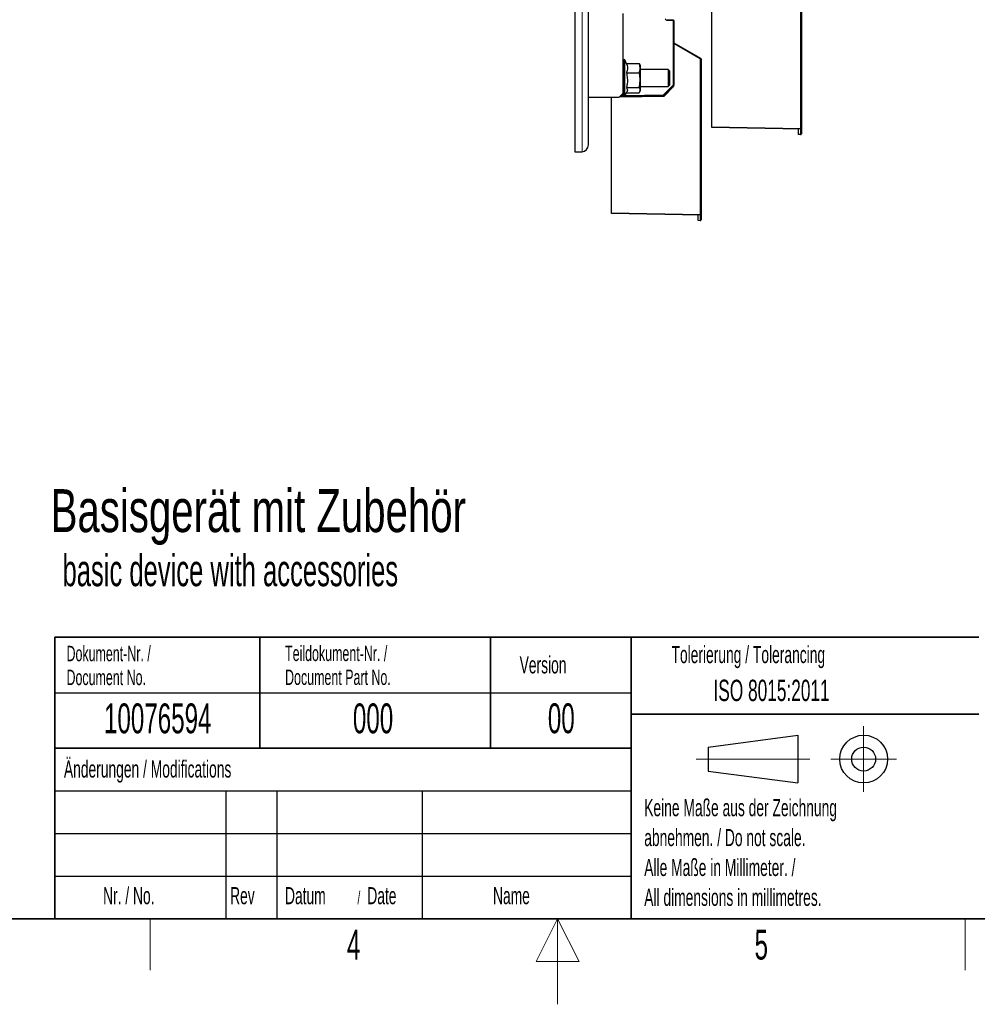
# Paper-space layout 'Blatt3' of a CAD drawing. Header units: millimetres. Extents: x 5 to 418, y 2 to 292.
# Tile 50 of 74: x 154 to 266, y 2 to 117. Entities that reach past the tile are written whole.
import ezdxf

# ---------------------------------------------------------------- set-up
doc = ezdxf.new("R2010")
doc.units = ezdxf.units.MM
doc.layers.add('SLD-0', color=7, linetype='Continuous')
doc.styles.add('SLDTEXTSTYLE0', font='TXT', dxfattribs={"width": 0.7})
doc.styles.add('SLDTEXTSTYLE1', font='TXT', dxfattribs={"width": 0.605})

psp = doc.layouts.new('Blatt3')

# ---------------------------------------------------------------- linework, layer by layer
at = {"color": 7, "linetype": 'Continuous', "lineweight": 25}
for p, q in [((219.0245, 247.6726), (219.0245, 101.8392)), ((220.6078, 102.6726), (220.6078, 130.3182)), ((245.5411, 122.8242), (245.5411, 104.6021)), ((224.6911, 108.7392), (224.6911, 118.0726)), ((235.0411, 104.7839), (235.0411, 118.3458)), ((229.773, 117.3287), (230.5259, 117.3156)), ((230.6078, 117.2322), (230.6078, 109.6489)), ((230.6245, 115.9506), (230.6245, 114.6172)), ((230.6245, 114.6172), (233.7495, 112.813)), ((230.6245, 114.5218), (230.6245, 114.6172)), ((230.6245, 109.5339), (230.6245, 114.5218)), ((224.8047, 112.6559), (224.7745, 112.6559)), ((225.1178, 112.0984), (224.8802, 112.6078)), ((225.0605, 112.2), (226.565, 112.2)), ((226.565, 112.2), (226.6011, 112.0962)), ((226.6911, 111.9059), (226.6131, 112.101)), ((226.6911, 109.5979), (226.6911, 111.9059)), ((233.7911, 112.7408), (233.7911, 94.5187)), ((225.0605, 111.1103), (226.565, 111.1103)), ((229.9411, 111.4892), (226.6911, 111.4892)), ((230.1078, 111.3226), (229.9411, 111.4892)), ((229.9411, 111.4892), (229.9411, 110.9892)), ((229.9411, 110.9892), (229.9411, 109.4892)), ((230.1078, 111.3226), (230.1078, 110.9059)), ((230.1078, 110.9059), (230.1078, 109.6559)), ((226.6911, 109.0726), (226.6911, 109.5979)), ((230.5834, 109.5899), (229.465, 108.4715)), ((229.9411, 109.4892), (230.1078, 109.6559)), ((230.5947, 109.6041), (230.6245, 109.6035)), ((230.6245, 110.4642), (230.6078, 110.4639)), ((230.6078, 109.9892), (230.6245, 109.9892)), ((224.1911, 108.2392), (224.6911, 108.7392)), ((224.6911, 108.4059), (224.6911, 108.7392)), ((229.4075, 108.4471), (224.879, 108.368)), ((224.8802, 108.3707), (225.1178, 108.8801)), ((225.0605, 109.3995), (226.565, 109.3995)), ((225.0704, 108.7785), (226.565, 108.7785)), ((226.6131, 108.8775), (226.6911, 109.0726)), ((226.6911, 109.4892), (229.9411, 109.4892)), ((229.2911, 108.3672), (229.2911, 108.4451)), ((229.4578, 108.4651), (229.4578, 108.3701)), ((229.4608, 108.3702), (230.6245, 109.5339)), ((220.6078, 108.2392), (224.1911, 108.2392)), ((223.2911, 94.7006), (223.2911, 108.2392)), ((224.2308, 108.2789), (229.4608, 108.3702)), ((224.7019, 108.365), (224.31, 108.3581)), ((224.7745, 108.3226), (224.8047, 108.3226)), ((235.0411, 104.7006), (235.0411, 104.7839)), ((245.4564, 104.5188), (235.0411, 104.7006)), ((245.2078, 103.8974), (245.2078, 104.5231)), ((245.2078, 103.873), (245.2078, 103.8974)), ((245.4564, 103.8687), (245.2078, 103.873)), ((245.5411, 104.6021), (245.5411, 103.952)), ((219.0245, 101.8392), (219.7745, 101.8392)), ((219.7745, 101.8392), (219.8578, 101.8434)), ((219.8078, 101.8392), (219.7745, 101.8392)), ((219.8078, 101.8392), (219.8578, 101.8434)), ((223.2911, 94.6172), (223.2911, 94.7006)), ((233.7064, 94.4354), (223.2911, 94.6172)), ((233.4578, 93.8141), (233.4578, 94.4398)), ((233.4578, 93.7897), (233.4578, 93.8141)), ((233.7064, 93.7854), (233.4578, 93.7897)), ((233.7911, 94.5187), (233.7911, 93.8687))]:
    psp.add_line(p, q, dxfattribs=at)
at = {"color": 7, "linetype": 'Continuous', "lineweight": 18}
for p, q in [((219.8578, 101.8434), (219.8578, 247.6684)), ((245.4593, 104.6021), (245.4593, 122.8242)), ((229.7716, 117.2454), (229.773, 117.3287)), ((230.5245, 117.2322), (229.7716, 117.2454)), ((230.5245, 117.2322), (230.5259, 117.3156)), ((230.5245, 109.6489), (230.5245, 117.2322)), ((230.6078, 117.2322), (230.5245, 117.2322)), ((233.7093, 112.7408), (230.6245, 114.5218)), ((224.7745, 112.6559), (224.7745, 108.3226)), ((224.8047, 108.3226), (224.8047, 112.6559)), ((224.8802, 112.6078), (224.8802, 108.3707)), ((233.7093, 94.5187), (233.7093, 112.7408)), ((233.7911, 112.7408), (233.7093, 112.7408)), ((229.406, 108.5304), (230.5245, 109.6489)), ((230.5245, 109.6489), (230.5834, 109.5899)), ((230.6078, 109.6489), (230.5245, 109.6489)), ((224.3948, 108.4429), (224.6911, 108.4481)), ((224.9182, 108.4521), (229.406, 108.5304)), ((229.406, 108.5304), (229.4075, 108.4471)), ((229.406, 108.5304), (229.465, 108.4715)), ((235.0411, 104.7839), (245.4593, 104.6021)), ((245.2078, 103.8974), (245.4564, 103.8931)), ((245.4564, 103.8931), (245.4564, 104.5188)), ((245.4593, 104.6021), (245.5411, 104.6021)), ((223.2911, 94.7006), (233.7093, 94.5187)), ((233.4578, 93.8141), (233.7064, 93.8098)), ((233.7064, 93.8098), (233.7064, 94.4354)), ((233.7093, 94.5187), (233.7911, 94.5187))]:
    psp.add_line(p, q, dxfattribs=at)
for centre, radius, start, end in [((229.7745, 117.412), 0.1667, 180, 269), ((232.539, 113.4402), 1.3633, 329.13722, 332.609854), ((245.9545, 103.8809), 0.4983, 178.596895, 181.403105), ((244.2636, 104.6021), 1.1957, 356.002642, 359.998576), ((245.4678, 103.9671), 0.0749, 261.205432, 348.38327), ((234.2045, 93.7976), 0.4983, 178.596895, 181.403105), ((232.5136, 94.5188), 1.1957, 356.002642, 359.998576), ((233.7178, 93.8838), 0.0749, 261.205432, 348.38327)]:
    psp.add_arc(centre, radius, start, end, dxfattribs=at)
at = {"color": 7, "linetype": 'Continuous', "lineweight": 25}
for centre, radius, start, end in [((230.5245, 117.2322), 0.0833, 0, 89), ((230.2911, 115.9506), 0.3333, 0, 18.194872), ((224.7745, 112.5726), 0.0833, 90, 180), ((224.8047, 112.5726), 0.0833, 25, 90), ((233.7078, 112.7408), 0.0833, 0, 60), ((230.5245, 109.6489), 0.0833, 315, 0), ((229.406, 108.5304), 0.0833, 271, 315), ((224.7745, 108.4059), 0.0833, 180, 270), ((224.8047, 108.4059), 0.0833, 270, 335), ((245.4578, 104.6021), 0.0833, 269, 0), ((245.4578, 103.952), 0.0833, 269, 0), ((219.7745, 102.6726), 0.8333, 275.73917, 0), ((233.7078, 94.5187), 0.0833, 269, 0), ((233.7078, 93.8687), 0.0833, 269, 0)]:
    psp.add_arc(centre, radius, start, end, dxfattribs=at)
for points, knots in [([(225.0605, 112.2), (225.0859, 112.1248), (225.1516, 111.9301), (225.1855, 111.604), (225.1324, 111.3147), (225.0748, 111.1511), (225.0605, 111.1103)], [0, 0, 0, 0, 0.20973456, 0.54275704, 0.88600789, 1, 1, 1, 1]), ([(226.565, 111.1103), (226.5788, 111.1563), (226.6341, 111.3408), (226.6786, 111.6743), (226.6281, 111.9932), (226.5748, 112.1678), (226.565, 112.2)], [0, 0, 0, 0, 0.12803606, 0.51359861, 0.91031839, 1, 1, 1, 1]), ([(225.0605, 111.1103), (225.1011, 110.9067), (225.1835, 110.4934), (225.1673, 109.9122), (225.0921, 109.5513), (225.0605, 109.3995)], [0, 0, 0, 0, 0.35991924, 0.73073772, 1, 1, 1, 1]), ([(226.565, 109.3995), (226.6043, 109.6371), (226.6843, 110.1198), (226.6427, 110.6979), (226.5809, 111.0258), (226.565, 111.1103)], [0, 0, 0, 0, 0.41855574, 0.85016189, 1, 1, 1, 1]), ([(225.0605, 109.3995), (225.1004, 109.3256), (225.1815, 109.1757), (225.176, 108.9998), (225.1238, 108.9031), (225.1127, 108.8824)], [0, 0, 0, 0, 0.43290761, 0.87892473, 1, 1, 1, 1]), ([(226.565, 108.7785), (226.6043, 108.8647), (226.6843, 109.04), (226.6427, 109.2498), (226.5809, 109.3688), (226.565, 109.3995)], [0, 0, 0, 0, 0.41855574, 0.85016189, 1, 1, 1, 1])]:
    psp.add_open_spline(points, degree=3, knots=knots, dxfattribs=at)
at = {"layer": 'SLD-0', "lineweight": 35}
for p, q in [((158.1167, 45), (225.6167, 45)), ((158.1167, 45), (158.1167, 32)), ((182.1167, 45), (182.1167, 32)), ((209.1167, 45), (209.1167, 32)), ((225.6167, 45), (225.6167, 32)), ((225.6167, 45), (266.3305, 45)), ((225.6167, 45), (225.6167, 36)), ((225.6167, 36), (266.3305, 36)), ((225.6167, 36), (225.6167, 12)), ((158.1167, 32), (158.1167, 12)), ((158.1167, 32), (225.6167, 32)), ((225.6167, 32), (225.6167, 12)), ((26, 12), (408, 12)), ((158.1167, 12), (225.6167, 12)), ((225.6167, 12), (266.3305, 12))]:
    psp.add_line(p, q, dxfattribs=at)
at = {"layer": 'SLD-0'}
for p, q in [((158.1167, 38.5), (225.6167, 38.5)), ((158.1167, 27), (225.6167, 27)), ((178.1167, 27), (178.1167, 12)), ((184.1167, 27), (184.1167, 12)), ((201.1167, 27), (201.1167, 12)), ((158.1167, 22), (225.6167, 22)), ((158.1167, 17), (225.6167, 17))]:
    psp.add_line(p, q, dxfattribs=at)
at = {"layer": 'SLD-0', "lineweight": 25}
for p, q in [((234.6396, 32.1246), (245.1396, 33.5246)), ((245.1396, 33.5246), (245.1396, 27.9246)), ((158.1167, 32), (225.6167, 32)), ((234.6396, 32.1246), (234.6396, 29.3246)), ((234.6396, 29.3246), (245.1396, 27.9246))]:
    psp.add_line(p, q, dxfattribs=at)
at = {"layer": 'SLD-0', "lineweight": 18}
for p, q in [((252.8396, 34.5746), (252.8396, 26.8746)), ((233.2396, 30.7246), (246.5396, 30.7246)), ((248.9896, 30.7246), (256.6896, 30.7246)), ((169.25, 6), (169.25, 12)), ((217, 12), (214.5, 7)), ((217, 2), (217, 12)), ((219.5, 7), (217, 12)), ((264.75, 6), (264.75, 12)), ((214.5, 7), (219.5, 7))]:
    psp.add_line(p, q, dxfattribs=at)
at = {"layer": 'SLD-0', "lineweight": 25}
for radius in [2.8, 1.4]:
    psp.add_circle((252.8396, 30.7246), radius, dxfattribs=at)

# ---------------------------------------------------------------- texts
at = {"layer": 'SLD-0', "color": 7, "attachment_point": 1}
for s, insert, char_height, style in [('Basisgerät mit Zubehör', (157.6143, 62.3393), 5.027083, 'SLDTEXTSTYLE0'), ('basic device with accessories', (159.0034, 54.6802), 3.704167, 'SLDTEXTSTYLE1')]:
    psp.add_mtext(s, dxfattribs=dict(at, insert=insert, char_height=char_height, style=style))
at = {"layer": 'SLD-0', "style": 'SLDTEXTSTYLE1'}
for s, insert, char_height, attachment_point in [('Dokument-Nr. /', (159.4707, 43.9891), 1.8, 1), ('Teildokument-Nr. /', (185.0721, 44.0073), 1.8, 1), ('Tolerierung / Tolerancing', (230.3366, 43.9666), 2, 1), ('Version', (212.5452, 42.7601), 2, 1), ('Document No.', (159.4707, 41.1891), 1.8, 1), ('Document Part No.', (185.0721, 41.2073), 1.8, 1), ('ISO 8015:2011', (235.2515, 40.0185), 2.5, 1), ('10076594', (170.1557, 37.243), 3.5, 2), ('000', (195.3767, 37.243), 3.5, 2), ('00', (217.424, 37.2527), 3.5, 2), ('Änderungen / Modifications', (159.1698, 30.5619), 2, 1), ('Keine Maße aus der Zeichnung', (227.1404, 26.0307), 2, 1), ('abnehmen. / Do not scale.', (227.1404, 22.5307), 2, 1), ('Alle Maße in Millimeter. /', (227.1404, 19.0307), 2, 1), ('Nr. / No.', (163.7532, 15.7244), 2, 1), ('Rev', (178.6351, 15.7244), 2, 1), ('Datum', (185.0629, 15.7244), 2, 1), ('/', (193.5459, 15.2243), 1.5, 1), ('Date', (194.7022, 15.7244), 2, 1), ('Name', (209.4275, 15.729), 2, 1), ('All dimensions in millimetres.', (227.1404, 15.5307), 2, 1), ('4', (193.1027, 10.743), 3.5, 2), ('5', (240.8527, 10.743), 3.5, 2)]:
    psp.add_mtext(s, dxfattribs=dict(at, insert=insert, char_height=char_height, attachment_point=attachment_point))

doc.saveas('drawing.dxf')
